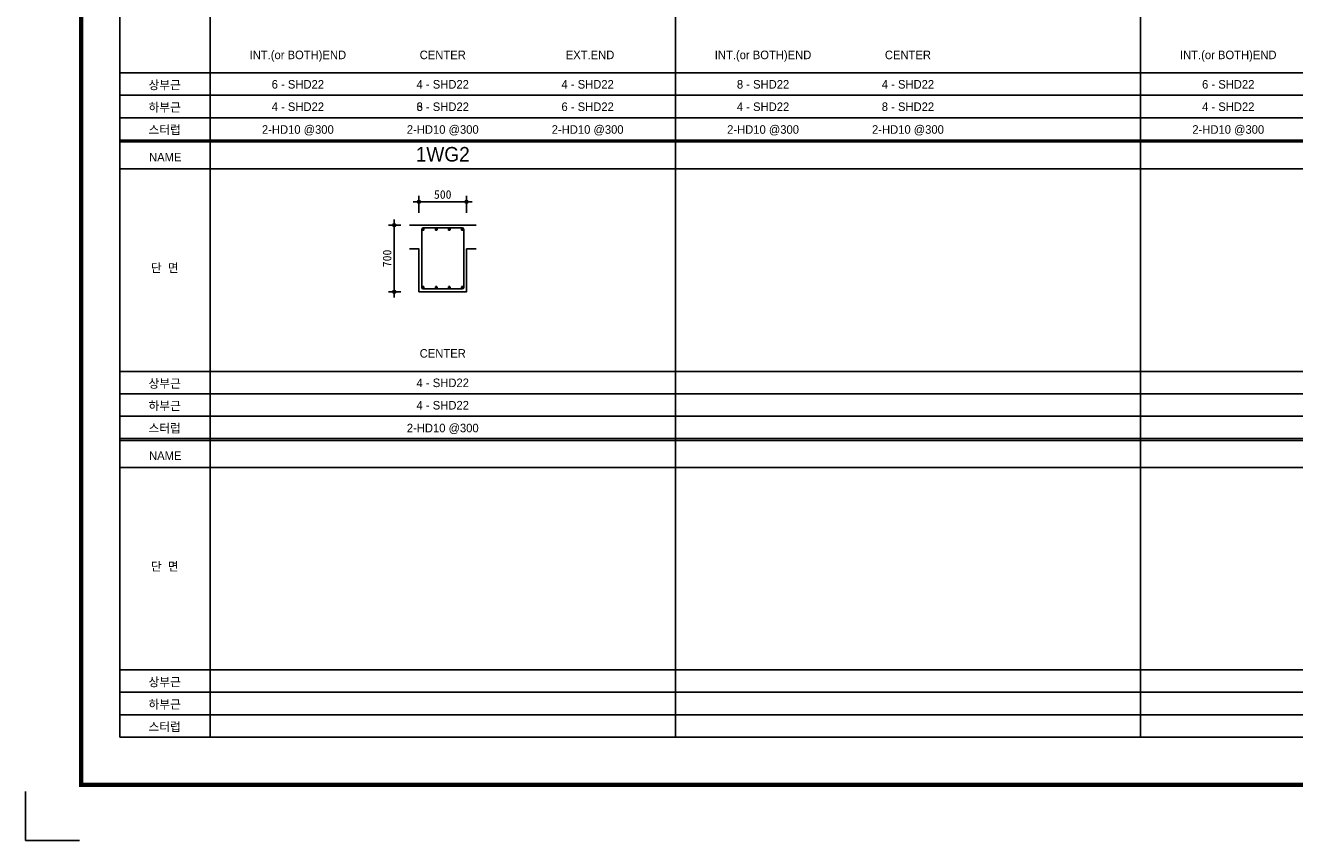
# Model space of a CAD drawing. Header units: millimetres. Extents: x 3445018 to 4174071, y -6064565 to -5122887.
# Tile 15 of 192: x 3669471 to 3682799, y -5842280 to -5833716. Entities that reach past the tile are written whole.
import ezdxf
from ezdxf.enums import TextEntityAlignment as Align

# ---------------------------------------------------------------- set-up
doc = ezdxf.new("R2010")
doc.units = ezdxf.units.MM
doc.header["$MEASUREMENT"] = 0
doc.layers.get('DEFPOINTS').update_dxf_attribs({"linetype": 'CONTINUOUS'})
for name, color, linetype in [('A_GE_FORM', 7, 'CONTINUOUS'), ('DIM', 7, 'CONTINUOUS'), ('guide', 9, 'CONTINUOUS'), ('SO-252', 252, 'CONTINUOUS'), ('WA1', 2, 'CONTINUOUS'), ('WA2', 3, 'CONTINUOUS'), ('문자', 2, 'CONTINUOUS')]:
    doc.layers.add(name, color=color, linetype=linetype)
doc.styles.add('HY울릉도 L', font='txt')
doc.styles.add('SDP-S', font='txt')
doc.styles.add('돋움', font='txt')
doc.dimstyles.new('SMDI-3', dxfattribs={"dimtxt": 3, "dimasz": 1, "dimexe": 2, "dimexo": 3, "dimgap": 1, "dimtad": 1, "dimdsep": 46, "dimtxsty": 'HY울릉도 L', "dimblk": 'Z_DOT', "dimcen": 2.5, "dimdle": 1.5, "dimclrd": 1, "dimclre": 1, "dimclrt": 2, "dimadec": 0, "dimazin": 0, "dimtfac": 1, "dimtix": 1, "dimtmove": 2, "dimatfit": 3, "dimldrblk": 'Z_DOT', "dimfxl": 2, "dimtvp": 1, "dimtolj": 1, "dimtzin": 0, "dimarcsym": 0})

# ---------------------------------------------------------------- blocks, each defined once
blk = doc.blocks.new('sheet _서영')
at = {"layer": 'A_GE_FORM'}
for p, q in [((-362689.99, -1059041.18), (-362689.99, -1059058.43)), ((-362689.99, -1059041.18), (-362689.99, -1059058.43)), ((-362689.99, -1059058.43), (-362670.99, -1059058.43))]:
    blk.add_line(p, q, dxfattribs=at)
at = {"layer": 'A_GE_FORM', "const_width": 1.5}
blk.add_lwpolyline([(-361868.49, -1059038.93), (-362670.49, -1059038.93), (-362670.49, -1058483.93), (-361868.49, -1058483.93)], close=True, dxfattribs=at)
blk = doc.blocks.new('Z_DOT')
at = {"layer": 'DIM', "color": 1, "ltscale": 3}
for p, q in [((-2, 0), (2, 0)), ((0, -2), (0, 2))]:
    blk.add_line(p, q, dxfattribs=at)
for radius in [0.5, 0.25]:
    blk.add_circle((0, 0), radius, dxfattribs=at)
blk = doc.blocks.new('*D166')
at = {"layer": 'DEFPOINTS', "color": 0, "ltscale": 3, "transparency": 16777216}
for p in [(3674104, -5835568), (3673604, -5835774), (3674104, -5835774)]:
    blk.add_point(p, dxfattribs=at)
at = {"layer": 'DIM', "color": 1, "lineweight": -2, "ltscale": 3, "transparency": 16777216}
for p, q in [((3673604, -5835684), (3673604, -5835508)), ((3674104, -5835684), (3674104, -5835508)), ((3673634, -5835568), (3674074, -5835568))]:
    blk.add_line(p, q, dxfattribs=at)
at = {"layer": 'DIM', "color": 1, "lineweight": -2, "ltscale": 3, "transparency": 16777216, "xscale": 30, "yscale": 30, "zscale": 30, "rotation": 180}
blk.add_blockref('Z_DOT', (3673604, -5835568), dxfattribs=at)
at = {"layer": 'DIM', "color": 1, "lineweight": -2, "ltscale": 3, "transparency": 16777216, "xscale": 30, "yscale": 30, "zscale": 30}
blk.add_blockref('Z_DOT', (3674104, -5835568), dxfattribs=at)
at = {"layer": 'DIM', "color": 2, "ltscale": 3, "transparency": 16777216, "insert": (3673854, -5835418), "char_height": 90, "attachment_point": 5, "style": 'SDP-S'}
blk.add_mtext('\\A1;\\P500', dxfattribs=at)
blk = doc.blocks.new('*D167')
at = {"layer": 'DEFPOINTS', "color": 0, "ltscale": 3, "transparency": 16777216}
for p in [(3673345, -5835814), (3673504, -5835814), (3673504, -5836514)]:
    blk.add_point(p, dxfattribs=at)
at = {"layer": 'DIM', "color": 1, "lineweight": -2, "ltscale": 3, "transparency": 16777216}
for p, q in [((3673414, -5835814), (3673285, -5835814)), ((3673345, -5836484), (3673345, -5835844)), ((3673414, -5836514), (3673285, -5836514))]:
    blk.add_line(p, q, dxfattribs=at)
at = {"layer": 'DIM', "color": 1, "lineweight": -2, "ltscale": 3, "transparency": 16777216, "xscale": 30, "yscale": 30, "zscale": 30}
for p, rotation in [((3673345, -5835814), 90), ((3673345, -5836514), 270)]:
    blk.add_blockref('Z_DOT', p, dxfattribs=dict(at, rotation=rotation))
at = {"layer": 'DIM', "color": 2, "ltscale": 3, "transparency": 16777216, "insert": (3673270, -5836164), "char_height": 90, "attachment_point": 5, "rotation": 90, "style": 'SDP-S'}
blk.add_mtext('\\A1;700', dxfattribs=at)

msp = doc.modelspace()

# ---------------------------------------------------------------- hatches: boundary and pattern name
at = {"layer": 'WA1'}
h = msp.add_hatch(color=256, dxfattribs=at)
h.dxf.hatch_style = 1
h.paths.add_polyline_path([(3673664.199, -5835858.627, 1), (3673634.199, -5835858.627, 1)])
h = msp.add_hatch(color=256, dxfattribs=at)
h.dxf.hatch_style = 1
h.paths.add_polyline_path([(3673800.865, -5835858.627, 1), (3673770.865, -5835858.627, 1)])
h = msp.add_hatch(color=256, dxfattribs=at)
h.dxf.hatch_style = 1
h.paths.add_polyline_path([(3673937.532, -5835858.627, 1), (3673907.532, -5835858.627, 1)])
h = msp.add_hatch(color=256, dxfattribs=at)
h.dxf.hatch_style = 1
h.paths.add_polyline_path([(3674074.199, -5835858.627, 1), (3674044.199, -5835858.627, 1)])
h = msp.add_hatch(color=256, dxfattribs=at)
h.dxf.hatch_style = 1
h.paths.add_polyline_path([(3673664.199, -5836468.627, -1), (3673634.199, -5836468.627, -1)])
h = msp.add_hatch(color=256, dxfattribs=at)
h.dxf.hatch_style = 1
h.paths.add_polyline_path([(3673800.865, -5836468.627, -1), (3673770.865, -5836468.627, -1)])
h = msp.add_hatch(color=256, dxfattribs=at)
h.dxf.hatch_style = 1
h.paths.add_polyline_path([(3673937.532, -5836468.627, -1), (3673907.532, -5836468.627, -1)])
h = msp.add_hatch(color=256, dxfattribs=at)
h.dxf.hatch_style = 1
h.paths.add_polyline_path([(3674074.199, -5836468.627, -1), (3674044.199, -5836468.627, -1)])

# ---------------------------------------------------------------- linework, layer by layer
at = {"layer": 'guide'}
for p, q in [((3670461.504, -5841192.827), (3670461.504, -5825532.427)), ((3671411.634, -5841192.827), (3671411.634, -5825532.427)), ((3676296.504, -5841192.827), (3676296.504, -5825532.427)), ((3681181.504, -5841192.827), (3681181.504, -5825532.427)), ((3690951.504, -5834215.227), (3670461.504, -5834215.227)), ((3690951.504, -5834450.427), (3670461.504, -5834450.427)), ((3690951.504, -5834685.627), (3670461.504, -5834685.627)), ((3690951.504, -5834920.827), (3670461.504, -5834920.827)), ((3690951.504, -5834940.427), (3670461.504, -5834940.427)), ((3690951.504, -5835224.627), (3670461.504, -5835224.627)), ((3690951.504, -5837351.227), (3670461.504, -5837351.227)), ((3690951.504, -5837586.427), (3670461.504, -5837586.427)), ((3690951.504, -5837821.627), (3670461.504, -5837821.627)), ((3690951.504, -5838056.827), (3670461.504, -5838056.827)), ((3690951.504, -5838076.427), (3670461.504, -5838076.427)), ((3690951.504, -5838360.627), (3670461.504, -5838360.627)), ((3690951.504, -5840487.227), (3670461.504, -5840487.227)), ((3690951.504, -5840722.427), (3670461.504, -5840722.427)), ((3690951.504, -5840957.627), (3670461.504, -5840957.627)), ((3690951.504, -5841192.827), (3670461.504, -5841192.827))]:
    msp.add_line(p, q, dxfattribs=at)
at = {"layer": 'SO-252'}
for points in [[(3674204.199, -5835813.627), (3673504.199, -5835813.627)], [(3673504.199, -5836063.627), (3673604.199, -5836063.627), (3673604.199, -5836513.627), (3674104.199, -5836513.627), (3674104.199, -5836063.627), (3674204.199, -5836063.627)]]:
    msp.add_lwpolyline(points, dxfattribs=at)
at = {"layer": 'WA1'}
for p, q in [((3673634.199, -5835858.627), (3673664.199, -5835858.627)), ((3673649.199, -5835843.627), (3673649.199, -5835873.627)), ((3673770.865, -5835858.627), (3673800.865, -5835858.627)), ((3673785.865, -5835843.627), (3673785.865, -5835873.627)), ((3673907.532, -5835858.627), (3673937.532, -5835858.627)), ((3673922.532, -5835843.627), (3673922.532, -5835873.627)), ((3674044.199, -5835858.627), (3674074.199, -5835858.627)), ((3674059.199, -5835843.627), (3674059.199, -5835873.627)), ((3673634.199, -5836468.627), (3673664.199, -5836468.627)), ((3673649.199, -5836483.627), (3673649.199, -5836453.627)), ((3673770.865, -5836468.627), (3673800.865, -5836468.627)), ((3673785.865, -5836483.627), (3673785.865, -5836453.627)), ((3673907.532, -5836468.627), (3673937.532, -5836468.627)), ((3673922.532, -5836483.627), (3673922.532, -5836453.627)), ((3674044.199, -5836468.627), (3674074.199, -5836468.627)), ((3674059.199, -5836483.627), (3674059.199, -5836453.627))]:
    msp.add_line(p, q, dxfattribs=at)
at = {"layer": 'WA2'}
msp.add_lwpolyline([(3673649.199, -5836483.627), (3674059.199, -5836483.627, 0.414213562), (3674074.199, -5836468.627), (3674074.199, -5835858.627, 0.414213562), (3674059.199, -5835843.627), (3673649.199, -5835843.627, 0.414213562), (3673634.199, -5835858.627), (3673634.199, -5836468.627, 0.414213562)], format="xyb", close=True, dxfattribs=at)

# ---------------------------------------------------------------- block references
at = {"layer": '문자', "xscale": 30, "yscale": 30, "zscale": 30}
msp.add_blockref('sheet _서영', (14550171.1, 25929472.553), dxfattribs=at)

# ---------------------------------------------------------------- texts
at = {"layer": '문자', "style": '돋움'}
for s, p in [('INT.(or BOTH)END', (3672332.634, -5834025.954)), ('CENTER', (3673854.063, -5834025.956)), ('CENTER', (3673854.069, -5834025.954)), ('EXT.END', (3675400.621, -5834025.958)), ('INT.(or BOTH)END', (3677217.498, -5834025.954)), ('CENTER', (3678738.939, -5834025.935)), ('INT.(or BOTH)END', (3682102.504, -5834025.958)), ('6 - SHD22', (3672332.634, -5834335.115)), ('4 - SHD22', (3673854.069, -5834335.115)), ('4 - SHD22', (3675375.634, -5834335.115)), ('8 - SHD22', (3677217.634, -5834335.115)), ('4 - SHD22', (3678739.069, -5834335.115)), ('6 - SHD22', (3682102.504, -5834335.115)), ('4 - SHD22', (3672332.634, -5834570.315)), ('3 - SHD22', (3673854.069, -5834570.315)), ('6 - SHD22', (3673854.069, -5834570.315)), ('6 - SHD22', (3675375.634, -5834570.315)), ('4 - SHD22', (3677217.634, -5834570.315)), ('8 - SHD22', (3678739.069, -5834570.315)), ('4 - SHD22', (3682102.504, -5834570.315)), ('2-HD10 @300', (3672332.634, -5834809.724)), ('2-HD10 @300', (3673854.069, -5834809.724)), ('2-HD10 @300', (3673854.069, -5834809.724)), ('2-HD10 @300', (3675375.634, -5834809.724)), ('2-HD10 @300', (3675375.634, -5834809.724)), ('2-HD10 @300', (3677217.634, -5834809.724)), ('2-HD10 @300', (3678739.069, -5834809.724)), ('2-HD10 @300', (3682102.504, -5834809.724)), ('CENTER', (3673854.063, -5837161.956)), ('CENTER', (3673854.069, -5837161.954)), ('4 - SHD22', (3673854.069, -5837471.115)), ('4 - SHD22', (3673854.069, -5837706.315)), ('2-HD10 @300', (3673854.069, -5837945.724)), ('2-HD10 @300', (3673854.069, -5837945.724))]:
    msp.add_text(s, height=90, dxfattribs=at).set_placement(p, align=Align.MIDDLE_CENTER)
for s, p in [('상부근', (3670934.43, -5834387.669)), ('하부근', (3670934.43, -5834622.869)), ('스터럽', (3670934.43, -5834858.069)), ('NAME', (3670940.107, -5835145.363)), ('단  면', (3670934.43, -5836309.53)), ('상부근', (3670934.43, -5837523.669)), ('하부근', (3670934.43, -5837758.869)), ('스터럽', (3670934.43, -5837994.069)), ('NAME', (3670940.107, -5838281.363)), ('단  면', (3670934.43, -5839445.53)), ('상부근', (3670934.43, -5840659.669)), ('하부근', (3670934.43, -5840894.869)), ('스터럽', (3670934.43, -5841130.069))]:
    msp.add_text(s, height=90, dxfattribs=at).set_placement(p, align=Align.CENTER)
at = {"layer": '문자', "color": 3, "style": '돋움'}
msp.add_text('1WG2', height=153, dxfattribs=at).set_placement((3673853.939, -5835146.551), align=Align.CENTER)

# ---------------------------------------------------------------- dimensions: what is measured, and where the dimension line sits
at = {"layer": 'DIM', "ltscale": 3}
for base, p1, p2, angle, text, picture, middle in [((3674104.199, -5835567.602), (3673604.199, -5835773.627), (3674104.199, -5835773.627), 180, '\\P500', '*D166', (3673854.199, -5835417.54)), ((3673345.411, -5835813.627), (3673504.199, -5836513.627), (3673504.199, -5835813.627), 270, '700', '*D167', (3673270.35, -5836163.627))]:
    dim = msp.add_linear_dim(base=base, p1=p1, p2=p2, angle=angle, text=text, dimstyle='SMDI-3', override={"dimscale": 30, "dimtxsty": 'SDP-S'}, dxfattribs=at)
    dim.commit()
    dim.dimension.update_dxf_attribs({"geometry": picture, "text_midpoint": middle})

doc.saveas('drawing.dxf')
